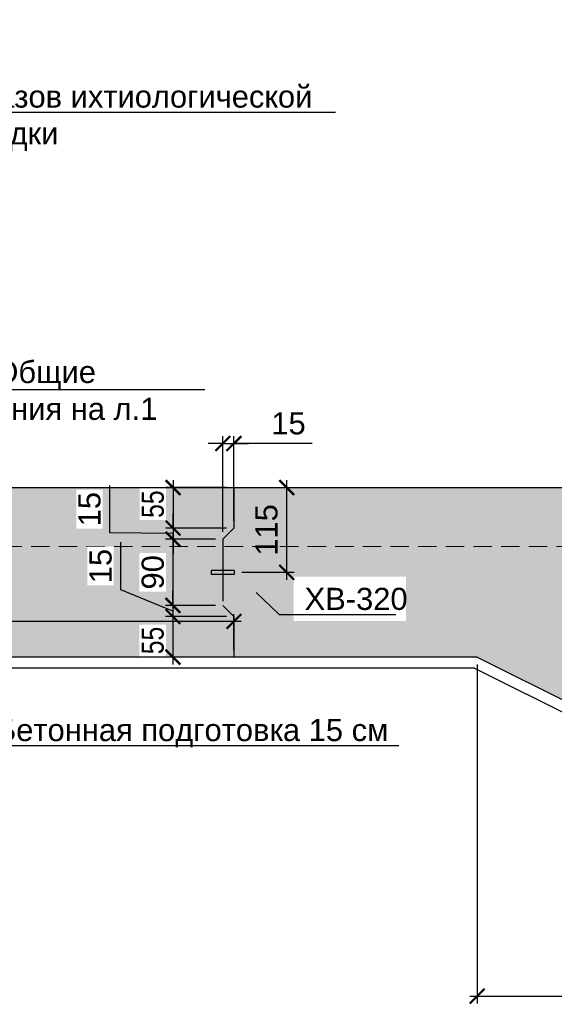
# Model space of a CAD drawing. Header units: millimetres. Extents: x 455957 to 840819, y 462720 to 618741.
# Tile 9 of 17: x 551465 to 558718, y 465387 to 478746. Entities that reach past the tile are written whole.
import ezdxf
from ezdxf import colors
from ezdxf.entities.mleader import LeaderData, LeaderLine
from ezdxf.math import Vec2, Vec3

# ---------------------------------------------------------------- set-up
doc = ezdxf.new("R2010")
doc.units = ezdxf.units.MM
doc.linetypes.add('( Hidden )', pattern=[0.375, 0.25, -0.125])
doc.linetypes.add('ACAD_ISO12W100', pattern=[21, 12, -3, 0, -3, 0, -3])
doc.layers.add('Бетон', color=7, linetype='Continuous', lineweight=50)
doc.layers.add('ГТО-2_Размеры', color=7, linetype='Continuous', lineweight=15)
doc.layers.add('Размеры', color=7, linetype='Continuous')
doc.styles.add('arial', font='arial.ttf')
doc.styles.add('Рогун1', font='arial.ttf')
doc.dimstyles.new('100 мм', dxfattribs={"dimscale": 100, "dimtxt": 3.5, "dimasz": 2, "dimexe": 1, "dimexo": 1, "dimgap": 1.2, "dimtad": 1, "dimdec": 0, "dimlfac": 0.1, "dimrnd": 0.0001, "dimtxsty": 'Рогун1', "dimblk": 'ARCHTICK', "dimcen": 2.5, "dimdle": 1, "dimaunit": 1, "dimadec": 1, "dimazin": 0, "dimtfac": 1, "dimtdec": 0, "dimtmove": 1, "dimatfit": 3, "dimldrblk": 'ARCHTICK', "dimfxl": 1, "dimtfill": 1, "dimarcsym": 0})

# ---------------------------------------------------------------- blocks, each defined once
blk = doc.blocks.new('_ArchTick')
at = {"color": 0, "linetype": 'ByBlock', "const_width": 0.15}
blk.add_lwpolyline([(-0.5, -0.5), (0.5, 0.5)], dxfattribs=at)
blk = doc.blocks.new('*D143')
at = {"layer": 'Defpoints', "color": 0, "transparency": 16777216}
for p in [(557671, 470098), (562871, 467498), (562871, 465498)]:
    blk.add_point(p, dxfattribs=at)
at = {"layer": 'ГТО-2_Размеры', "color": 0, "lineweight": -2, "transparency": 16777216}
for p, q in [((557671, 469998), (557671, 465398)), ((562871, 467398), (562871, 465398)), ((557571, 465498), (562971, 465498))]:
    blk.add_line(p, q, dxfattribs=at)
at = {"layer": 'ГТО-2_Размеры', "color": 0, "lineweight": -2, "transparency": 16777216, "xscale": 200, "yscale": 200, "zscale": 200, "rotation": 180}
blk.add_blockref('_ArchTick', (557671, 465498), dxfattribs=at)
at = {"layer": 'ГТО-2_Размеры', "color": 0, "lineweight": -2, "transparency": 16777216, "xscale": 200, "yscale": 200, "zscale": 200}
blk.add_blockref('_ArchTick', (562871, 465498), dxfattribs=at)
at = {"layer": 'ГТО-2_Размеры', "color": 0, "transparency": 16777216, "insert": (560271, 465771), "char_height": 300, "attachment_point": 5, "style": 'Рогун1'}
blk.add_mtext('520', dxfattribs=at)
blk = doc.blocks.new('*D167')
at = {"layer": 'Defpoints', "color": 0, "transparency": 16777216}
for p in [(540371, 470582), (540371, 470098), (554371, 470098)]:
    blk.add_point(p, dxfattribs=at)
at = {"layer": 'Размеры', "color": 0, "lineweight": -2, "transparency": 16777216}
for p, q in [((540371, 470198), (540371, 470682)), ((554371, 470198), (554371, 470682)), ((554471, 470582), (540271, 470582))]:
    blk.add_line(p, q, dxfattribs=at)
at = {"layer": 'Размеры', "color": 0, "lineweight": -2, "transparency": 16777216, "xscale": 200, "yscale": 200, "zscale": 200, "rotation": 180}
blk.add_blockref('_ArchTick', (540371, 470582), dxfattribs=at)
at = {"layer": 'Размеры', "color": 0, "lineweight": -2, "transparency": 16777216, "xscale": 200, "yscale": 200, "zscale": 200}
blk.add_blockref('_ArchTick', (554371, 470582), dxfattribs=at)
at = {"layer": 'Размеры', "color": 0, "transparency": 16777216, "insert": (547371, 470855), "char_height": 300, "attachment_point": 5, "style": 'Рогун1', "bg_fill": 3, "box_fill_scale": 1.1, "bg_fill_color": 256, "bg_fill_true_color": 13158600, "bg_fill_transparency": 0}
blk.add_mtext('1400', dxfattribs=at)
blk = doc.blocks.new('*D148')
at = {"layer": 'Defpoints', "color": 0, "transparency": 16777216}
for p in [(554371, 472398), (553546, 471848), (554371, 471848)]:
    blk.add_point(p, dxfattribs=at)
at = {"layer": 'Размеры', "color": 0, "lineweight": -2, "transparency": 16777216}
for p, q in [((553546, 472498), (553546, 471748)), ((554271, 472398), (553446, 472398)), ((554271, 471848), (553446, 471848))]:
    blk.add_line(p, q, dxfattribs=at)
at = {"layer": 'Размеры', "color": 0, "transparency": 16777216, "insert": (553273, 472173), "char_height": 300, "attachment_point": 5, "rotation": 90, "style": 'Рогун1', "bg_fill": 3, "box_fill_scale": 1.1, "bg_fill_color": 256, "bg_fill_true_color": 13158600, "bg_fill_transparency": 0}
blk.add_mtext('{\\W0.8;55}', dxfattribs=at)
at = {"layer": 'Размеры', "color": 0, "lineweight": -2, "transparency": 16777216, "xscale": 200, "yscale": 200, "zscale": 200}
for p, rotation in [((553546, 472398), 90), ((553546, 471848), 270)]:
    blk.add_blockref('_ArchTick', p, dxfattribs=dict(at, rotation=rotation))
blk = doc.blocks.new('*D149')
at = {"layer": 'Defpoints', "color": 0, "transparency": 16777216}
for p in [(554371, 471848), (553546, 471698), (554221, 471698)]:
    blk.add_point(p, dxfattribs=at)
at = {"layer": 'Размеры', "color": 0, "lineweight": -2, "transparency": 16777216}
for p, q in [((552687, 471783), (552687, 472426)), ((553546, 471848), (553546, 472048)), ((554271, 471848), (553446, 471848)), ((553546, 471848), (553546, 471698)), ((553546, 471848), (553546, 471698)), ((553546, 471773), (552687, 471783)), ((554121, 471698), (553446, 471698)), ((553546, 471698), (553546, 471498))]:
    blk.add_line(p, q, dxfattribs=at)
at = {"layer": 'Размеры', "color": 0, "lineweight": -2, "transparency": 16777216, "xscale": 200, "yscale": 200, "zscale": 200}
for p, rotation in [((553546, 471848), 270), ((553546, 471698), 90)]:
    blk.add_blockref('_ArchTick', p, dxfattribs=dict(at, rotation=rotation))
at = {"layer": 'Размеры', "color": 0, "transparency": 16777216, "insert": (552414, 472105), "char_height": 300, "attachment_point": 5, "rotation": 90, "style": 'Рогун1', "bg_fill": 3, "box_fill_scale": 1.1, "bg_fill_color": 256, "bg_fill_true_color": 13158600, "bg_fill_transparency": 0}
blk.add_mtext('15', dxfattribs=at)
blk = doc.blocks.new('*D150')
at = {"layer": 'Defpoints', "color": 0, "transparency": 16777216}
for p in [(554221, 471698), (553545, 470798), (554221, 470798)]:
    blk.add_point(p, dxfattribs=at)
at = {"layer": 'Размеры', "color": 0, "lineweight": -2, "transparency": 16777216}
for p, q in [((554121, 471698), (553445, 471698)), ((553545, 471798), (553545, 470698)), ((554121, 470798), (553445, 470798))]:
    blk.add_line(p, q, dxfattribs=at)
at = {"layer": 'Размеры', "color": 0, "lineweight": -2, "transparency": 16777216, "xscale": 200, "yscale": 200, "zscale": 200}
for p, rotation in [((553545, 471698), 90), ((553545, 470798), 270)]:
    blk.add_blockref('_ArchTick', p, dxfattribs=dict(at, rotation=rotation))
at = {"layer": 'Размеры', "color": 0, "transparency": 16777216, "insert": (553272, 471248), "char_height": 300, "attachment_point": 5, "rotation": 90, "style": 'Рогун1', "bg_fill": 3, "box_fill_scale": 1.1, "bg_fill_color": 256, "bg_fill_true_color": 13158600, "bg_fill_transparency": 0}
blk.add_mtext('90', dxfattribs=at)
blk = doc.blocks.new('*D151')
at = {"layer": 'Defpoints', "color": 0, "transparency": 16777216}
for p in [(554221, 470798), (553544, 470648), (554371, 470648)]:
    blk.add_point(p, dxfattribs=at)
at = {"layer": 'Размеры', "color": 0, "lineweight": -2, "transparency": 16777216}
for p, q in [((552837, 471011), (552837, 471655)), ((553544, 470723), (552837, 471011)), ((553544, 470798), (553544, 470998)), ((554121, 470798), (553444, 470798)), ((553544, 470798), (553544, 470648)), ((553544, 470798), (553544, 470648)), ((554271, 470648), (553444, 470648)), ((553544, 470648), (553544, 470448))]:
    blk.add_line(p, q, dxfattribs=at)
at = {"layer": 'Размеры', "color": 0, "lineweight": -2, "transparency": 16777216, "xscale": 200, "yscale": 200, "zscale": 200}
for p, rotation in [((553544, 470798), 270), ((553544, 470648), 90)]:
    blk.add_blockref('_ArchTick', p, dxfattribs=dict(at, rotation=rotation))
at = {"layer": 'Размеры', "color": 0, "transparency": 16777216, "insert": (552564, 471333), "char_height": 300, "attachment_point": 5, "rotation": 90, "style": 'Рогун1', "bg_fill": 3, "box_fill_scale": 1.1, "bg_fill_color": 256, "bg_fill_true_color": 13158600, "bg_fill_transparency": 0}
blk.add_mtext('15', dxfattribs=at)
blk = doc.blocks.new('*D152')
at = {"layer": 'Defpoints', "color": 0, "transparency": 16777216}
for p in [(554371, 470648), (553544, 470098), (554371, 470098)]:
    blk.add_point(p, dxfattribs=at)
at = {"layer": 'Размеры', "color": 0, "lineweight": -2, "transparency": 16777216}
for p, q in [((554271, 470648), (553444, 470648)), ((553544, 470748), (553544, 469998)), ((554271, 470098), (553444, 470098))]:
    blk.add_line(p, q, dxfattribs=at)
at = {"layer": 'Размеры', "color": 0, "transparency": 16777216, "insert": (553271, 470323), "char_height": 300, "attachment_point": 5, "rotation": 90, "style": 'Рогун1', "bg_fill": 3, "box_fill_scale": 1.1, "bg_fill_color": 256, "bg_fill_true_color": 13158600, "bg_fill_transparency": 0}
blk.add_mtext('{\\W0.8;55}', dxfattribs=at)
at = {"layer": 'Размеры', "color": 0, "lineweight": -2, "transparency": 16777216, "xscale": 200, "yscale": 200, "zscale": 200}
for p, rotation in [((553544, 470648), 90), ((553544, 470098), 270)]:
    blk.add_blockref('_ArchTick', p, dxfattribs=dict(at, rotation=rotation))
blk = doc.blocks.new('*D153')
at = {"layer": 'Defpoints', "color": 0, "transparency": 16777216}
for p in [(554371, 472995), (554371, 471848), (554221, 471698)]:
    blk.add_point(p, dxfattribs=at)
at = {"layer": 'Размеры', "color": 0, "lineweight": -2, "transparency": 16777216}
for p, q in [((554221, 471798), (554221, 473095)), ((554371, 471948), (554371, 473095)), ((554221, 472995), (554021, 472995)), ((554221, 472995), (554371, 472995)), ((554221, 472995), (554371, 472995)), ((554371, 472995), (554571, 472995)), ((555434, 472995), (554371, 472995))]:
    blk.add_line(p, q, dxfattribs=at)
at = {"layer": 'Размеры', "color": 0, "lineweight": -2, "transparency": 16777216, "xscale": 200, "yscale": 200, "zscale": 200}
blk.add_blockref('_ArchTick', (554221, 472995), dxfattribs=at)
at = {"layer": 'Размеры', "color": 0, "lineweight": -2, "transparency": 16777216, "xscale": 200, "yscale": 200, "zscale": 200, "rotation": 180}
blk.add_blockref('_ArchTick', (554371, 472995), dxfattribs=at)
at = {"layer": 'Размеры', "color": 0, "transparency": 16777216, "insert": (555112, 473268), "char_height": 300, "attachment_point": 5, "style": 'Рогун1', "bg_fill": 3, "box_fill_scale": 1.1, "bg_fill_color": 256, "bg_fill_true_color": 13158600, "bg_fill_transparency": 0}
blk.add_mtext('15', dxfattribs=at)
blk = doc.blocks.new('*D154')
at = {"layer": 'Defpoints', "color": 0, "transparency": 16777216}
for p in [(554371, 472398), (555088, 472398), (554381, 471248)]:
    blk.add_point(p, dxfattribs=at)
at = {"layer": 'Размеры', "color": 0, "lineweight": -2, "transparency": 16777216}
for p, q in [((555088, 471148), (555088, 472498)), ((554471, 472398), (555188, 472398)), ((554481, 471248), (555188, 471248))]:
    blk.add_line(p, q, dxfattribs=at)
at = {"layer": 'Размеры', "color": 0, "lineweight": -2, "transparency": 16777216, "xscale": 200, "yscale": 200, "zscale": 200}
for p, rotation in [((555088, 472398), 90), ((555088, 471248), 270)]:
    blk.add_blockref('_ArchTick', p, dxfattribs=dict(at, rotation=rotation))
at = {"layer": 'Размеры', "color": 0, "transparency": 16777216, "insert": (554815, 471823), "char_height": 300, "attachment_point": 5, "rotation": 90, "style": 'Рогун1'}
blk.add_mtext('115', dxfattribs=at)

msp = doc.modelspace()

# ---------------------------------------------------------------- hatches: boundary and pattern name
at = {"layer": 'Размеры', "lineweight": 15}
h = msp.add_hatch(dxfattribs=at)
h.set_pattern_fill('AR-CONC', color=256, scale=10, style=0)
h.set_pattern_definition([(50, (-253665.8, -240326.2), (1821.8467, -159.3909), [190.5, -2095.5]), (355, (-253665.8, -240326.2), (-352.4342, 1910.5685), [152.4, -1676.4058]), (100.45144, (-253514, -240339.5), (1469.4125, 1751.1775), [161.9, -1780.9024]), (46.1842, (-253665.8, -239818.2), (2710.7904, -420.4233), [285.75, -3143.25]), (96.63556, (-253440, -239853.2), (2374.0413, 2474.261), [242.85, -2671.356]), (351.18415, (-253665.8, -239818.2), (2374.041, 2474.261), [228.6, -2514.597]), (21, (-253411.8, -239945.2), (1516.144, -1022.652), [190.5, -2095.5]), (326, (-253411.8, -239945.2), (618.0203, 1841.8797), [152.4, -1676.4]), (71.45144, (-253285.5, -240030.4), (2134.1642, 819.2277), [161.9, -1780.8994]), (37.5, (-253665.8, -240326.2), (30.88603, 845.5504), [0, -1656.08, 0, -1701.8, 0, -1682.75]), (7.5, (-253665.8, -240326.2), (668.1966, 1001.80575), [0, -970.28, 0, -1617.98, 0, -641.35]), (327.5, (-254232.24, -240326.2), (1355.90595, -57.28744), [0, -635, 0, -1981.2, 0, -2628.9]), (317.5, (-254486.2, -240326.2), (1481.2918, 254.2649), [0, -825.5, 0, -1315.72, 0, -1866.9])])
h.paths.add_polyline_path([(540370.9358943, 470097.7016796), (540370.9358943, 472397.7016796), (542120.9358943, 472397.7016796), (542120.9358943, 471847.7016796), (542620.9358943, 471847.7016796), (542620.9358943, 472397.7104792), (544525.9358943, 472397.7016796), (544525.9358943, 471897.7016796), (546650.9358943, 471897.7016796), (546650.9358943, 471497.7016796), (547150.9358943, 471497.7016796), (547150.9358943, 471897.7016796), (548650.9358943, 471897.7016796), (548650.9358943, 471497.7016796), (549150.9358943, 471497.7016796), (549150.9358943, 471897.7016796), (549925.9358943, 471897.7016796), (549925.9358943, 472397.7016796), (560425.9358943, 472397.7016796), (560425.9358943, 472097.7016796), (561130.9358943, 472097.7016796), (561130.9358943, 472397.7016796), (565870.9358943, 472397.7016796), (568270.9358943, 471597.7016796), (591870.9358943, 471597.7016796), (591870.9358943, 469097.7016796), (570170.9358943, 469097.7016796), (566970.9358943, 467497.7016796), (562870.9358943, 467497.7016796), (557670.9358943, 470097.7016796)])

# ---------------------------------------------------------------- linework, layer by layer
at = {"color": 3, "lineweight": 30}
for q in [(540370.9358943, 469947.7016796), (562835.5256976, 467347.7016796)]:
    msp.add_line((557635.5256976, 469947.7016796), q, dxfattribs=at)
at = {"color": 4, "linetype": 'ACAD_ISO12W100', "ltscale": 70}
msp.add_lwpolyline([(554370.9358943, 472397.7016796), (554370.9358943, 471847.7016796), (554220.9358943, 471697.7016796), (554220.9358943, 470797.7016796), (554370.9358943, 470647.7016796), (554370.9358943, 470097.7016796)], dxfattribs=at)
at = {"layer": 'Бетон', "color": 2, "lineweight": 25, "ltscale": 10}
for p, q in [((549925.9358943, 472397.7016796), (560425.9358943, 472397.7016796)), ((557670.9358943, 470097.7016796), (540370.9358943, 470097.7016796)), ((557670.9358943, 470097.7016796), (562870.9358943, 467497.7016796))]:
    msp.add_line(p, q, dxfattribs=at)
at = {"layer": 'Размеры', "linetype": '( Hidden )', "lineweight": 15, "ltscale": 1000}
msp.add_line((540370.9358943, 471597.7016796), (564870.9358943, 471597.7016796), dxfattribs=at)

# ---------------------------------------------------------------- dimensions: what is measured, and where the dimension line sits
at = {"layer": 'ГТО-2_Размеры'}
dim = msp.add_linear_dim(base=(562870.9358942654, 465497.7016796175), p1=(557670.9358942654, 470097.7016796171), p2=(562870.9358942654, 467497.7016796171), dimstyle='100 мм', override={"dimtxt": 3, "dimdec": 6, "dimtfill": 0}, dxfattribs=at)
dim.commit()
dim.dimension.update_dxf_attribs({"geometry": '*D143', "text_midpoint": (560270.9358942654, 465770.873575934)})

# ---------------------------------------------------------------- leaders
at = {"ltscale": 100}
ml = msp.add_multileader_mtext('Standard', dxfattribs=at)
ml.set_content('Ось паза рабочего\\Pзатвора', color=256, style='arial')
ml.set_leader_properties()
ml.build(insert=Vec2(0, 0))
ml.multileader.update_dxf_attribs({"text_left_attachment_type": 6, "text_right_attachment_type": 6, "dogleg_length": 116.7364338, "arrow_head_size": 400})
ctx = ml.context
ctx.base_point, ctx.char_height, ctx.arrow_head_size, ctx.plane_origin = Vec3(540918.9634361, 478328.4201801), 300, 400, Vec3(523764.4785976, 498955.4571822)
ctx.left_attachment, ctx.right_attachment = 6, 6
notes = []
notes.append((ctx, [(1, (1, 1, 0), (544652.5920937, 478328.4201801), (-1, 0), 116.7364338, [(0, [(545575.9358943, 476797.8727245)], 0, [])])]))
ctx.mtext.insert, ctx.mtext.width, ctx.mtext.defined_height, ctx.mtext.flow_direction = Vec3(540920.9634361, 478711.7080382), 22591.224489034, 1533.1514325, 5
ml = msp.add_multileader_mtext('Standard', dxfattribs=at)
ml.set_content('Ось паза \\Pсороудерживающей\\Pрешетки', color=256, style='arial')
ml.set_leader_properties()
ml.build(insert=Vec2(0, 0))
ml.multileader.update_dxf_attribs({"text_left_attachment_type": 6, "text_right_attachment_type": 6, "dogleg_length": 116.7364338, "arrow_head_size": 400})
ctx = ml.context
ctx.base_point, ctx.char_height, ctx.arrow_head_size, ctx.plane_origin = Vec3(537648.9373716, 477491.3328479), 300, 400, Vec3(525741.5276945, 498070.372261)
ctx.left_attachment, ctx.right_attachment = 6, 6
notes.append((ctx, [(1, (1, 1, 0), (541651.0517045, 477491.3328479), (-1, 0), 116.7364338, [(0, [(542525.9358943, 476797.0098673)], 0, [])])]))
ctx.mtext.insert, ctx.mtext.width, ctx.mtext.defined_height, ctx.mtext.flow_direction = Vec3(537650.9373716, 477874.620706), 20110.16908726, 1533.1514325, 5
ml = msp.add_multileader_mtext('Standard', dxfattribs=at)
ml.set_content('Оси пазов ихтиологической\\Pплощадки', color=256, style='arial')
ml.set_leader_properties()
ml.build(insert=Vec2(0, 0))
ml.multileader.update_dxf_attribs({"text_left_attachment_type": 6, "text_right_attachment_type": 6, "dogleg_length": 116.7364338, "arrow_head_size": 400})
ctx = ml.context
ctx.base_point, ctx.char_height, ctx.arrow_head_size, ctx.plane_origin = Vec3(550044.4224341, 477491.3328479), 300, 400, Vec3(553736.6793754, 471642.5869256)
ctx.left_attachment, ctx.right_attachment = 6, 6
notes.append((ctx, [(0, (1, 1, 0), (549927.6860002, 477491.3328479), (1, 0), 116.7364338, [(1, [(546900.9358943, 476797.0098673), (548900.9358943, 476797.0098673)], 0, [])])]))
ctx.mtext.insert, ctx.mtext.width, ctx.mtext.defined_height, ctx.mtext.flow_direction = Vec3(550046.4224341, 477852.9290279), 7679.661156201, 1041.1520159, 5
ml = msp.add_multileader_mtext('Standard', dxfattribs=at)
ml.set_content('Бетонная подготовка 15 см', color=256, style='arial')
ml.set_leader_properties()
ml.build(insert=Vec2(0, 0))
ml.multileader.update_dxf_attribs({"text_left_attachment_type": 6, "text_right_attachment_type": 6, "arrow_head_size": 400})
ctx = ml.context
ctx.base_point, ctx.char_height, ctx.arrow_head_size, ctx.plane_origin = Vec3(551141.1197714, 468896.8792373), 300, 400, Vec3(551889.6146823, 476428.1902208)
ctx.left_attachment, ctx.right_attachment = 6, 6
notes.append((ctx, [(0, (1, 1, 0), (551019.4063333, 468896.8792373), (1, 0), 121.7134382, [(0, [(550507.6995829, 469947.7016796)], 0, [])])]))
ctx.mtext.insert, ctx.mtext.width, ctx.mtext.defined_height, ctx.mtext.flow_direction = Vec3(551143.1197714, 469258.4754174), 5410.63029717, 383.2878581, 5
for ctx, leaders in notes:
    for number, flags, end, landing, length, lines in leaders:
        leader = LeaderData()
        leader.index, (leader.has_last_leader_line, leader.has_dogleg_vector, leader.attachment_direction) = number, flags
        leader.last_leader_point, leader.dogleg_vector, leader.dogleg_length = Vec3(end), Vec3(landing), length
        for number, points, colour, breaks in lines:
            line = LeaderLine()
            line.index, line.vertices, line.color, line.breaks = number, Vec3.list(points), colors.encode_raw_color(colour), breaks
            leader.lines.append(line)
        ctx.leaders.append(leader)

# ---------------------------------------------------------------- next in the draw order: dimensions: what is measured, and where the dimension line sits
at = {"layer": 'Размеры'}
dim = msp.add_linear_dim(base=(553545.8100918, 471847.7016796), p1=(554370.9358943, 472397.7016796), p2=(554370.9358943, 471847.7016796), angle=90, text='{\\W0.8;<>}', dimstyle='100 мм', override={"dimtxt": 3, "dimdec": 6}, dxfattribs=at)
dim.commit()
dim.dimension.update_dxf_attribs({"geometry": '*D148', "text_midpoint": (553545.8100918, 472172.7016796), "dimtype": 160})
dim = msp.add_linear_dim(base=(540370.9358942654, 470582.248773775), p1=(554370.9358942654, 470097.7016796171), p2=(540370.9358942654, 470097.7016796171), dimstyle='100 мм', override={"dimtxt": 3, "dimdec": 6}, dxfattribs=at)
dim.commit()
dim.dimension.update_dxf_attribs({"geometry": '*D167', "text_midpoint": (547370.9358942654, 470855.4206700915)})

# ---------------------------------------------------------------- next in the draw order: dimensions: what is measured, and where the dimension line sits
dim = msp.add_linear_dim(base=(553546.2267584, 471697.7016796), p1=(554370.9358943, 471847.7016796), p2=(554220.9358943, 471697.7016796), angle=90, dimstyle='100 мм', override={"dimtxt": 3, "dimdec": 6}, dxfattribs=at)
dim.commit()
dim.dimension.update_dxf_attribs({"geometry": '*D149', "text_midpoint": (552686.7110695, 471902.6532485), "dimtype": 160})

# ---------------------------------------------------------------- next in the draw order: dimensions: what is measured, and where the dimension line sits
dim = msp.add_linear_dim(base=(553544.9767584, 470797.7016796), p1=(554220.9358943, 471697.7016796), p2=(554220.9358943, 470797.7016796), angle=90, dimstyle='100 мм', override={"dimtxt": 3, "dimdec": 6}, dxfattribs=at)
dim.commit()
dim.dimension.update_dxf_attribs({"geometry": '*D150', "text_midpoint": (553271.8048621, 471247.7016796)})

# ---------------------------------------------------------------- next in the draw order: dimensions: what is measured, and where the dimension line sits
dim = msp.add_linear_dim(base=(553543.7267584, 470647.7016796), p1=(554220.9358943, 470797.7016796), p2=(554370.9358943, 470647.7016796), angle=90, dimstyle='100 мм', override={"dimtxt": 3, "dimdec": 6}, dxfattribs=at)
dim.commit()
dim.dimension.update_dxf_attribs({"geometry": '*D151', "text_midpoint": (552837.3829658, 471131.3187527), "dimtype": 160})

# ---------------------------------------------------------------- next in the draw order: linework, layer by layer
at = {"color": 6, "lineweight": 30}
msp.add_lwpolyline([(554380.9361518, 471273.8208065), (554060.9361518, 471273.8208065), (554060.9361518, 471221.5825527), (554380.9361518, 471221.5825527)], close=True, dxfattribs=at)

# ---------------------------------------------------------------- next in the draw order: dimensions: what is measured, and where the dimension line sits
at = {"layer": 'Размеры'}
dim = msp.add_linear_dim(base=(554370.9358943, 472994.5052507), p1=(554220.9358943, 471697.7016796), p2=(554370.9358943, 471847.7016796), dimstyle='100 мм', override={"dimtxt": 3, "dimdec": 6}, dxfattribs=at)
dim.commit()
dim.dimension.update_dxf_attribs({"geometry": '*D153', "text_midpoint": (555111.9025418, 473001.9357053), "dimtype": 160})
dim = msp.add_linear_dim(base=(553543.7267584, 470097.7016796), p1=(554370.9358943, 470647.7016796), p2=(554370.9358943, 470097.7016796), angle=90, text='{\\W0.8;<>}', dimstyle='100 мм', override={"dimtxt": 3, "dimdec": 6}, dxfattribs=at)
dim.commit()
dim.dimension.update_dxf_attribs({"geometry": '*D152', "text_midpoint": (553543.7267584, 470322.7050297), "dimtype": 160})

# ---------------------------------------------------------------- next in the draw order: leaders
at = {"ltscale": 100}
ml = msp.add_multileader_mtext('Standard', dxfattribs=at)
ml.set_content('См. Общие указания на л.1', color=256, style='arial')
ml.set_leader_properties()
ml.build(insert=Vec2(0, 0))
ml.multileader.update_dxf_attribs({"text_left_attachment_type": 6, "text_right_attachment_type": 6, "dogleg_length": 687.405528, "arrow_head_size": 400})
ctx = ml.context
ctx.base_point, ctx.char_height, ctx.arrow_head_size, ctx.plane_origin = Vec3(550296.604034, 473728.2060384), 300, 400, Vec3(549935.2976211, 477543.5327356)
ctx.left_attachment, ctx.right_attachment = 6, 6
notes = []
notes.append((ctx, [(0, (1, 1, 0), (550206.7679566, 473728.2060384), (1, 0), 89.8360774, [(1, [(546275.9358943, 472397.7016796), (548900.9358943, 471897.7016796)], 0, [])])]))
ctx.mtext.insert, ctx.mtext.width, ctx.mtext.defined_height, ctx.mtext.flow_direction = Vec3(550298.604034, 474116.4052198), 3639.939624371, 191.6439291, 5
ml = msp.add_multileader_mtext('Standard', dxfattribs=at)
ml.set_content('ХВ-320', color=256, style='arial')
ml.set_leader_properties()
ml.build(insert=Vec2(0, 0))
ml.multileader.update_dxf_attribs({"text_left_attachment_type": 6, "text_right_attachment_type": 6, "arrow_head_size": 400})
ctx = ml.context
ctx.base_point, ctx.char_height, ctx.arrow_head_size, ctx.plane_origin = Vec3(555327.9321202, 470677.7788617), 300, 400, Vec3(555822.307601, 478522.1274162)
ctx.left_attachment, ctx.right_attachment = 6, 6
notes.append((ctx, [(0, (1, 1, 0), (554984.2293562, 470677.7788617), (1, 0), 343.702764, [(0, [(554380.9361518, 471247.7016796)], 0, [])])]))
ctx.mtext.insert, ctx.mtext.width, ctx.mtext.defined_height, ctx.mtext.flow_direction = Vec3(555329.9321202, 471037.7788617), 1224.249862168, 383.2878581, 5
ctx.mtext.has_bg_fill, ctx.mtext.bg_color, ctx.mtext.bg_scale_factor, ctx.mtext.bg_transparency, ctx.mtext.use_window_bg_color = 1, -1027028792, 1.5, 0, 1
for ctx, leaders in notes:
    for number, flags, end, landing, length, lines in leaders:
        leader = LeaderData()
        leader.index, (leader.has_last_leader_line, leader.has_dogleg_vector, leader.attachment_direction) = number, flags
        leader.last_leader_point, leader.dogleg_vector, leader.dogleg_length = Vec3(end), Vec3(landing), length
        for number, points, colour, breaks in lines:
            line = LeaderLine()
            line.index, line.vertices, line.color, line.breaks = number, Vec3.list(points), colors.encode_raw_color(colour), breaks
            leader.lines.append(line)
        ctx.leaders.append(leader)

# ---------------------------------------------------------------- next in the draw order: dimensions: what is measured, and where the dimension line sits
at = {"layer": 'Размеры'}
dim = msp.add_linear_dim(base=(555087.8133283, 472397.7016796), p1=(554380.9361518, 471247.7016796), p2=(554370.9358943, 472397.7016796), angle=90, dimstyle='100 мм', override={"dimtxt": 3, "dimtfill": 0}, dxfattribs=at)
dim.commit()
dim.dimension.update_dxf_attribs({"geometry": '*D154', "text_midpoint": (554814.641432, 471822.7016796)})

doc.saveas('drawing.dxf')
